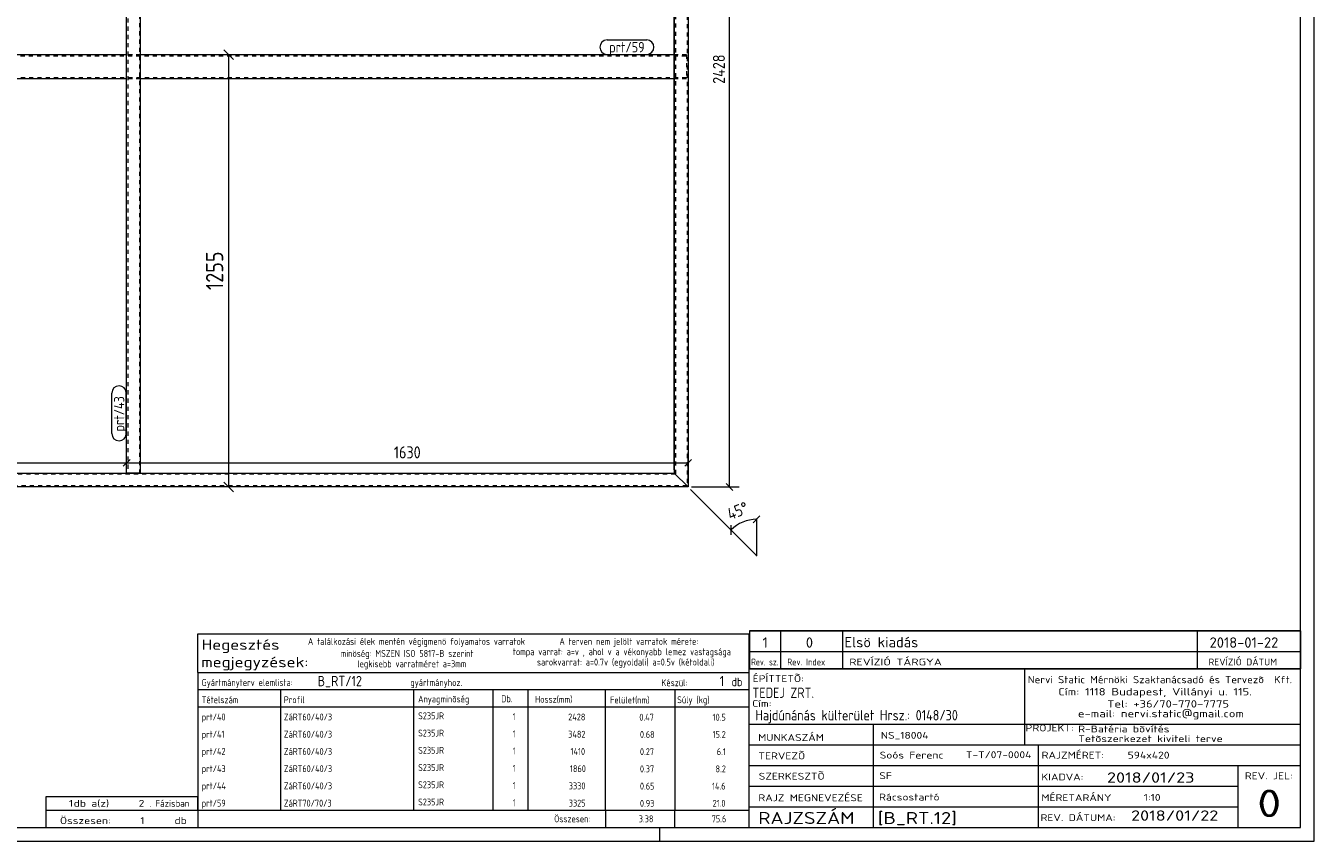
# Model space of a CAD drawing. Header units: millimetres. Extents: x 1 to 593, y 1 to 419.
# Tile 2 of 3: x 219 to 593, y 1 to 238. Entities that reach past the tile are written whole.
import ezdxf

# ---------------------------------------------------------------- set-up
doc = ezdxf.new("R2010")
doc.units = ezdxf.units.MM
doc.header["$LTSCALE"] = 0.6
doc.linetypes.add('XKITLINE00', pattern=[0])
doc.linetypes.add('XKITLINE02', pattern=[4, 2, -2])
for name, color, linetype, lineweight in [('DrawingSheet', 5, 'Continuous', 0), ('OtherObjectType', 1, 'Continuous', 0), ('Part', 2, 'Continuous', 0), ('PartMark', 3, 'Continuous', 0), ('Z-DIMENSIONS', 1, 'Continuous', 0)]:
    doc.layers.add(name, color=color, linetype=linetype, lineweight=lineweight)
doc.styles.add('ISOCPEUR', font='ISOCPEUR.TTF')

msp = doc.modelspace()

# ---------------------------------------------------------------- linework, layer by layer
at = {"layer": 'DrawingSheet', "color": 2, "linetype": 'XKITLINE00', "lineweight": 0}
for p, q in [((593, 1), (593, 419)), ((403, 1), (403, 5)), ((1, 1), (593, 1))]:
    msp.add_line(p, q, dxfattribs=at)
at = {"layer": 'DrawingSheet', "color": 3, "linetype": 'XKITLINE00', "lineweight": 0}
for p, q in [((589, 5), (589, 415)), ((5, 5), (589, 5))]:
    msp.add_line(p, q, dxfattribs=at)
at = {"layer": 'OtherObjectType', "color": 7, "linetype": 'XKITLINE00', "lineweight": 0}
for p, q in [((268.84, 50.02), (268.84, 61.27)), ((268.84, 61.27), (428.84, 61.27)), ((428.84, 61.27), (428.84, 50.02)), ((429, 62.05), (589, 62.05)), ((429, 62.05), (429, 56.05)), ((438, 62.05), (438, 56.05)), ((456, 62.05), (456, 56.05)), ((559, 62.05), (559, 56.05)), ((589, 62.05), (589, 56.05)), ((429, 56.05), (429, 51.05)), ((429, 56.05), (589, 56.05)), ((438, 56.05), (438, 51.05)), ((456, 56.05), (456, 51.05)), ((559, 56.05), (559, 51.05)), ((589, 56.05), (589, 51.05)), ((268.84, 50.02), (428.84, 50.02)), ((268.84, 50.02), (428.84, 50.02)), ((268.84, 50.02), (268.84, 45.02)), ((428.84, 51.05), (428.84, 6.75)), ((428.84, 51.05), (589, 51.05)), ((428.84, 50.02), (428.84, 45.02)), ((589, 51.05), (429, 51.05)), ((508.84, 51), (508.84, 35)), ((588.98, 5), (589, 51.05)), ((268.84, 45.02), (428.84, 45.02)), ((268.84, 45.02), (268.84, 40.02)), ((292.84, 45.02), (292.84, 40.02)), ((331.61, 40.02), (331.61, 45.02)), ((354.5, 45.02), (354.5, 40.02)), ((364.7, 45.02), (364.7, 40.14)), ((387.15, 45.02), (387.15, 40.02)), ((407.33, 45.02), (407.33, 40.02)), ((428.84, 45.02), (428.84, 40.02)), ((268.84, 40.02), (428.84, 40.02)), ((268.84, 40.02), (268.84, 35.02)), ((292.84, 40.02), (292.84, 35.02)), ((331.61, 35.02), (331.61, 40.02)), ((354.5, 40.02), (354.5, 35.02)), ((364.67, 40.01), (364.67, 35.01)), ((387.18, 40.02), (387.18, 35.02)), ((407.33, 40.02), (407.33, 35.02)), ((428.84, 40.02), (428.84, 35.02)), ((268.84, 35.01), (268.84, 30.01)), ((292.84, 35.01), (292.84, 30.01)), ((331.61, 30.01), (331.61, 35.01)), ((354.5, 35.01), (354.5, 30.01)), ((364.67, 35.01), (364.67, 30.01)), ((387.18, 35.01), (387.18, 30.01)), ((407.33, 35.01), (407.33, 30.01)), ((428.84, 35.01), (428.84, 30.01)), ((428.98, 35), (588.98, 35)), ((464.98, 35), (464.98, 5)), ((508.84, 35), (508.84, 29)), ((268.84, 30.01), (268.84, 25.01)), ((292.84, 30.01), (292.84, 25.01)), ((331.61, 25.01), (331.61, 30.01)), ((354.5, 30.01), (354.5, 25.01)), ((364.67, 30.01), (364.67, 25.01)), ((387.18, 30.01), (387.18, 25.01)), ((407.33, 30.01), (407.33, 25.01)), ((428.84, 30.01), (428.84, 25.01)), ((428.98, 29), (512.84, 29)), ((512.84, 29), (512.84, 5)), ((512.84, 29), (588.84, 29)), ((268.84, 25.01), (268.84, 20.01)), ((292.84, 25.01), (292.84, 20.01)), ((331.61, 20.01), (331.61, 25.01)), ((354.5, 25.01), (354.5, 20.01)), ((364.67, 25.01), (364.67, 20.01)), ((387.18, 25.01), (387.18, 20.01)), ((407.33, 25.01), (407.33, 20.01)), ((428.84, 25.01), (428.84, 20.01)), ((428.98, 23), (588.98, 23)), ((570.84, 23), (570.84, 5)), ((268.84, 20.01), (268.84, 15.01)), ((292.84, 20.01), (292.84, 15.01)), ((331.61, 15.01), (331.61, 20.01)), ((354.5, 20.01), (354.5, 15.01)), ((364.67, 20), (364.67, 15)), ((387.18, 20.01), (387.18, 15.01)), ((407.33, 20.01), (407.33, 15.01)), ((428.84, 20.01), (428.84, 15.01)), ((268.84, 15), (268.84, 10)), ((292.84, 15), (292.84, 10)), ((331.61, 10), (331.61, 15)), ((354.5, 15), (354.5, 10)), ((364.67, 15), (364.67, 10)), ((387.18, 15), (387.18, 10)), ((407.33, 15), (407.33, 10)), ((428.84, 15), (428.84, 10)), ((428.98, 17), (570.84, 17)), ((224.84, 10), (224.84, 14)), ((224.84, 14), (268.84, 14)), ((268.84, 10), (268.84, 14)), ((224.84, 10), (268.84, 10)), ((224.85, 5.02), (224.84, 9.99)), ((224.84, 9.98), (268.74, 9.98)), ((268.84, 10), (428.84, 10)), ((268.84, 10), (268.84, 5)), ((387.19, 10), (387.19, 5)), ((407.31, 10), (407.31, 5)), ((428.84, 10), (428.84, 5)), ((428.98, 11), (570.98, 11)), ((224.89, 5.03), (268.79, 5.03)), ((268.84, 5), (428.84, 5)), ((428.98, 5), (588.98, 5))]:
    msp.add_line(p, q, dxfattribs=at)
at = {"layer": 'OtherObjectType', "color": 1, "linetype": 'XKITLINE00', "lineweight": 0}
for p, q in [((589, 62.05), (429, 62.05)), ((429, 56.05), (589, 56.05))]:
    msp.add_line(p, q, dxfattribs=at)
at = {"layer": 'Part', "color": 7, "linetype": 'XKITLINE02', "lineweight": 0}
for p, q in [((410.91, 346.27), (410.91, 104.17)), ((407.51, 341.67), (407.51, 107.57)), ((248.51, 292.75), (248.51, 107.87)), ((251.91, 293.79), (251.91, 107.87)), ((78.21, 229.08), (410.71, 229.08)), ((410.71, 229.38), (248.21, 229.38)), ((252.21, 229.38), (248.21, 229.38)), ((410.71, 229.38), (410.71, 222.38)), ((410.71, 222.68), (78.21, 222.68)), ((410.71, 222.38), (248.21, 222.38)), ((252.21, 222.38), (248.21, 222.38)), ((407.51, 107.57), (81.91, 107.57)), ((410.91, 104.17), (78.51, 104.17))]:
    msp.add_line(p, q, dxfattribs=at)
at = {"layer": 'Part', "color": 2, "linetype": 'XKITLINE00', "lineweight": 0}
for p, q in [((411.21, 346.68), (411.21, 103.87)), ((407.21, 341.27), (407.21, 107.87)), ((248.21, 107.87), (248.21, 292.66)), ((252.21, 107.87), (252.21, 293.88)), ((248.21, 229.38), (82.21, 229.38)), ((407.21, 229.38), (252.21, 229.38)), ((248.21, 222.38), (82.21, 222.38)), ((407.21, 222.38), (252.21, 222.38)), ((82.21, 107.87), (407.21, 107.87)), ((252.21, 107.87), (248.21, 107.87)), ((407.21, 107.87), (411.21, 103.87)), ((411.21, 103.87), (407.21, 107.87)), ((411.21, 103.87), (78.21, 103.87))]:
    msp.add_line(p, q, dxfattribs=at)
at = {"layer": 'PartMark', "color": 7, "linetype": 'XKITLINE00', "lineweight": 0}
for p, q in [((387.7, 233.68), (399.21, 233.68)), ((387.7, 229.48), (399.21, 229.48)), ((243.91, 119.37), (243.91, 131.14)), ((248.11, 119.37), (248.11, 131.14))]:
    msp.add_line(p, q, dxfattribs=at)
for centre, start, end in [((387.7, 231.58), 90, 270), ((399.21, 231.58), 270, 90), ((246.01, 131.14), 0, 180), ((246.01, 119.37), 180, 0)]:
    msp.add_arc(centre, 2.1, start, end, dxfattribs=at)
at = {"layer": 'Z-DIMENSIONS', "color": 7, "linetype": 'XKITLINE00', "lineweight": 0}
for p, q in [((407.21, 108.87), (407.21, 353.92)), ((423.21, 103.87), (423.21, 346.68)), ((276.94, 229.38), (273.74, 229.38)), ((276.43, 230.8), (279.26, 227.97)), ((277.84, 103.87), (277.84, 229.38)), ((248.21, 108.87), (248.21, 113.92)), ((248.21, 108.87), (248.21, 113.92)), ((411.21, 104.87), (411.21, 113.92)), ((78.21, 110.87), (248.21, 110.87)), ((249.2, 111.86), (247.22, 109.88)), ((249.2, 111.86), (247.22, 109.88)), ((248.21, 110.87), (411.21, 110.87)), ((412.2, 111.86), (410.22, 109.88)), ((276.43, 105.28), (279.26, 102.45)), ((422.22, 104.86), (424.2, 102.88)), ((276.94, 103.87), (273.74, 103.87)), ((411.92, 103.16), (423.67, 91.41)), ((412.21, 103.87), (426.01, 103.87)), ((432.09, 95.47), (430.11, 93.49)), ((431.1, 94.48), (431.1, 83.98)), ((423.67, 92.81), (423.67, 90.01)), ((423.67, 91.41), (431.1, 83.98))]:
    msp.add_line(p, q, dxfattribs=at)
msp.add_arc((431.1, 83.98), 10.5, 90, 135, dxfattribs=at)
at = {"layer": 'Z-DIMENSIONS', "color": 3}
for p in [(277.84, 229.38), (248.21, 110.87), (248.21, 110.87), (411.21, 110.87), (277.84, 103.87), (423.21, 103.87)]:
    msp.add_point(p, dxfattribs=at)
at = {"layer": 'Z-DIMENSIONS', "color": 7}
for p in [(431.1, 94.48), (423.67, 91.41), (431.1, 83.98)]:
    msp.add_point(p, dxfattribs=at)

# ---------------------------------------------------------------- texts
at = {"layer": 'OtherObjectType', "color": 7, "style": 'ISOCPEUR'}
for s, height, width, p in [('Hegesztés', 3, 1.19, (269.99, 56.58)), ('A találkozási élek mentén végigmenö folyamatos varratok', 2, 0.85, (300.84, 58.02)), ('A terven nem jelölt varratok mérete:', 2, 0.85, (373.86, 58.02)), ('1', 3, 1.017001, (432.82, 57.2)), ('0', 3, 1.017001, (445.4, 57.2)), ('Elsö kiadás', 3, 1.017001, (456.63, 57.31)), ('2018-01-22', 3, 1.017001, (562.62, 57.2)), ('minöség: MSZEN ISO 5817-B szerint', 2, 0.85, (310.34, 54.52)), ('tompa varrat: a=v , ahol v a vékonyabb lemez vastagsága', 2, 0.85, (360.34, 55.02)), ('megjegyzések:', 3, 1.19, (269.84, 51.52)), ('legkisebb varratméret a=3mm', 2, 0.85, (315.16, 51.52)), ('sarokvarrat: a=0.7v (egyoldali) a=0.5v (kétoldali)', 2, 0.85, (367.34, 52.02)), ('Rev. sz.', 2, 0.68, (429.54, 52.05)), ('Rev. Index', 2, 0.85, (440, 52.05)), ('REVÍZIÓ TÁRGYA', 2, 1.275, (458, 52.05)), ('REVÍZIÓ DÁTUM', 2, 1.02, (562.28, 52.05)), ('db', 2.5, 0.85, (423.84, 46.02)), ('ÉPÍTTETÕ:', 2, 1.211571, (429.96, 47.22)), ('Nervi Static Mérnöki\xa0Szaktanácsadó\xa0és\xa0Tervezõ  Kft.', 2.1176, 1.08375, (509.84, 46.88)), ('Gyártmányterv elemlista:                               gyártmányhoz.', 2, 0.85, (269.99, 46.08)), ('Készül:', 2, 0.85, (403.47, 46.02)), ('TEDEJ ZRT.', 3, 0.85, (429.87, 42.62)), ('Cím:\xa01118 Budapest, Villányi u. 115.', 2.1176, 1.250101, (518.68, 43.35)), ('Tételszám', 2, 0.85, (269.99, 41.08)), ('Profil', 2, 0.85, (293.84, 41.08)), ('Anyagminõség', 2, 0.85, (332.83, 41.3)), ('Db.', 2, 0.85, (356.96, 41.36)), ('Hossz(mm)', 2, 0.85, (366.78, 41.22)), ('Felület(nm)', 2, 0.85, (388.56, 41.02)), ('Súly (kg)', 2, 0.85, (408.05, 41.08)), ('Cím:', 2, 1.211571, (429.84, 40)), ('Tel:\xa0+36/70-770-7775', 2.1176, 1.250101, (532.91, 39.82)), ('Hajdúnánás külterület Hrsz.: 0148/30', 3, 0.85, (430.73, 36.1)), ('e-mail:\xa0nervi.static@gmail.com', 2.1176, 1.250101, (524.38, 37)), ('PROJEKT:', 2, 1.211571, (509.18, 32.9)), ('R-Batéria bõvítés', 2, 1.211571, (524.47, 32.6)), ('MUNKASZÁM', 2, 1.211571, (431.55, 30.12)), ('NS_18004', 2, 1.211571, (467.17, 30.76)), ('Tetõszerkezet kiviteli terve', 2, 1.211571, (524.54, 29.78)), ('TERVEZÕ', 2, 1.211571, (431.63, 24.79)), ('Soós Ferenc', 2, 1.211571, (466.84, 25)), ('T-T/07-0004', 2, 1.211571, (491.86, 25.11)), ('RAJZMÉRET:', 2, 1.211571, (513.84, 25)), ('594x420', 2, 1.211571, (538.84, 25)), ('SZERKESZTÕ', 2, 1.211571, (431.72, 18.87)), ('SF', 2, 1.211571, (466.72, 19.04)), ('KIADVA:', 2, 1.211571, (513.78, 18.64)), ('2018/01/23', 3, 1.275, (532.84, 18)), ('REV. JEL:', 2, 1.211571, (572.84, 19)), ('RAJZ MEGNEVEZÉSE', 2, 1.211571, (431.62, 12.62)), ('Rácsostartó', 2, 1.211571, (466.65, 12.82)), ('MÉRETARÁNY', 2, 1.211571, (513.78, 12.65)), ('0', 8, 1.275, (576.45, 8)), ('1', 2, 1.211571, (231.48, 11)), ('db a(z)', 2, 1.211571, (232.84, 11)), ('2', 2, 1.211571, (251.7, 11)), ('. Fázisban', 2, 0.935, (254.84, 11)), ('1:10', 2, 1.211571, (543.51, 12.72)), ('Összesen:            db', 2, 1.211571, (228.84, 6)), ('1', 2, 1.211571, (252.19, 6)), ('Összesen:', 2, 0.85, (372.33, 6.5)), ('RAJZSZÁM', 3.5, 1.211571, (431.62, 6)), ('[B_RT.12]', 3.5, 1.211571, (466.3, 5.99)), ('REV. DÁTUMA:', 2, 1.211571, (513.53, 6.85)), ('2018/01/22', 3, 1.275, (539.83, 6.95))]:
    msp.add_text(s, height=height, dxfattribs=dict(at, width=width)).set_placement(p)
at = {"layer": 'OtherObjectType', "color": 5, "style": 'ISOCPEUR', "width": 0.85}
for s, height, p in [('B_RT/12', 3, (303.65, 46.02)), ('1', 3, (420.41, 46.02)), ('prt/40', 2, (269.99, 36.08)), ('ZáRT60/40/3', 2, (293.84, 36.08)), ('S235JR', 2, (332.83, 36.42)), ('1', 2, (360.28, 36.18)), ('2428', 2, (376.41, 36.08)), ('0.47', 2, (397.06, 36.01)), ('10.5', 2, (418.33, 36.01)), ('prt/41', 2, (269.99, 31.07)), ('ZáRT60/40/3', 2, (293.84, 31.07)), ('S235JR', 2, (332.83, 31.41)), ('1', 2, (360.28, 31.18)), ('3482', 2, (376.41, 31.07)), ('0.68', 2, (397.23, 31.01)), ('15.2', 2, (418.33, 31.01)), ('prt/42', 2, (269.99, 26.07)), ('ZáRT60/40/3', 2, (293.84, 26.07)), ('S235JR', 2, (332.83, 26.41)), ('1', 2, (360.28, 26.18)), ('1410', 2, (377.09, 26.07)), ('0.27', 2, (397.23, 26.01)), ('6.1', 2, (419.54, 26.01)), ('prt/43', 2, (269.99, 21.07)), ('ZáRT60/40/3', 2, (293.84, 21.07)), ('S235JR', 2, (332.83, 21.41)), ('1', 2, (360.28, 21.18)), ('1860', 2, (376.92, 21.07)), ('0.37', 2, (397.23, 21.01)), ('8.2', 2, (419.19, 21.01)), ('prt/44', 2, (269.99, 16.07)), ('ZáRT60/40/3', 2, (293.84, 16.07)), ('S235JR', 2, (332.83, 16.4)), ('1', 2, (360.28, 16.17)), ('3330', 2, (376.58, 16.07)), ('0.65', 2, (397.23, 16)), ('14.6', 2, (418.16, 16)), ('prt/59', 2, (269.99, 11.06)), ('ZáRT70/70/3', 2, (293.84, 11.06)), ('S235JR', 2, (332.83, 11.4)), ('1', 2, (360.28, 11.17)), ('3325', 2, (376.58, 11.06)), ('0.93', 2, (397.23, 11)), ('21.0', 2, (418.33, 11)), ('3.38', 2, (396.89, 6.5)), ('75.6', 2, (418.06, 6.5))]:
    msp.add_text(s, height=height, dxfattribs=at).set_placement(p)
at = {"layer": 'PartMark', "color": 3, "style": 'ISOCPEUR', "width": 0.85}
msp.add_text('prt/59', height=3, dxfattribs=at).set_placement((388.3, 230.08))
msp.add_text('prt/43', height=3, rotation=90.0002, dxfattribs=at).set_placement((247.51, 119.97))
at = {"layer": 'Z-DIMENSIONS', "color": 3, "style": 'ISOCPEUR', "width": 0.85}
for s, height, rotation, p in [('2428', 3.5, 90.0002, (421.91, 220.91)), ('1255', 5, 90.0002, (276.24, 161.04)), ('45°', 3.5, 22.5001, (423.46, 94.16))]:
    msp.add_text(s, height=height, rotation=rotation, dxfattribs=at).set_placement(p)
msp.add_text('1630', height=3.5, dxfattribs=at).set_placement((325.8, 112.17))

doc.saveas('drawing.dxf')
